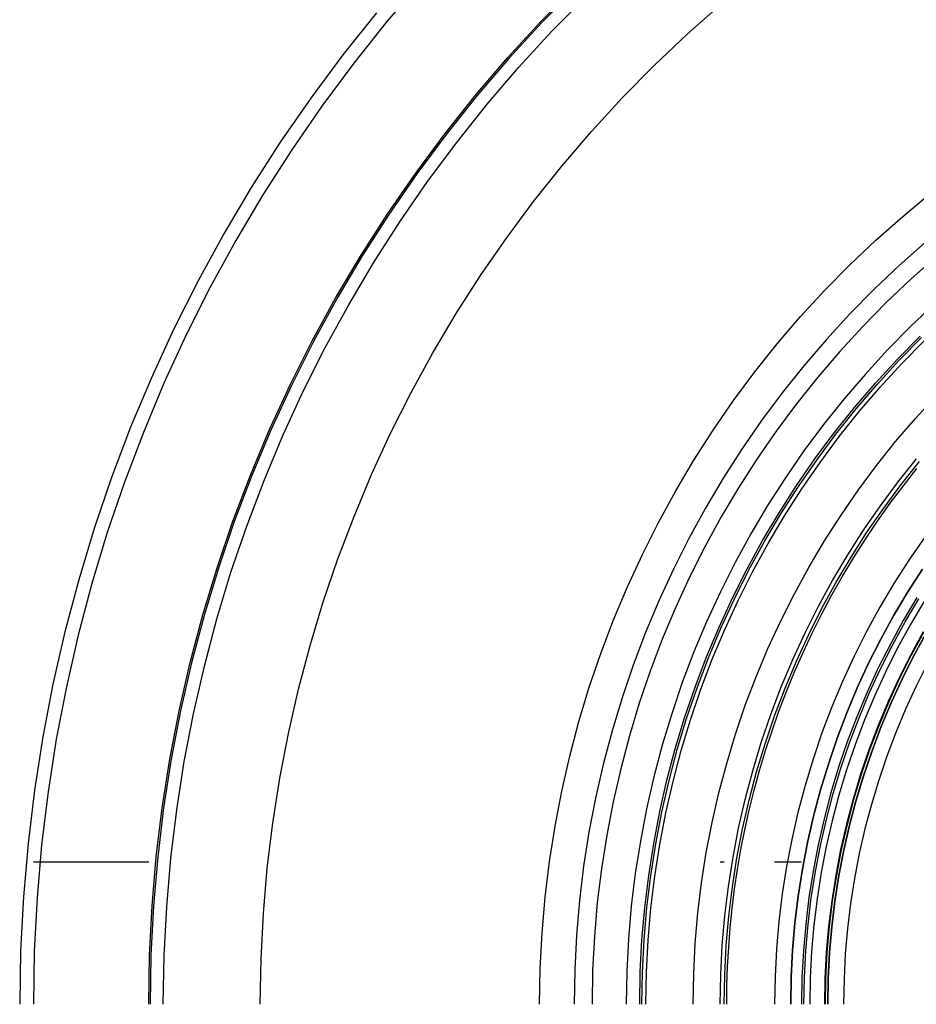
# Model space of a CAD drawing. Header units: millimetres. Extents: x -40 to 40, y -41.9 to 38.1.
# Tile 3 of 9: x -21 to -8.9, y -1.9 to 11.4. Entities that reach past the tile are written whole.
import ezdxf

# ---------------------------------------------------------------- set-up
doc = ezdxf.new("R2010")
doc.units = ezdxf.units.MM
doc.header["$MEASUREMENT"] = 0
doc.layers.add('Predefinito', color=5, linetype='Continuous')

msp = doc.modelspace()

# ---------------------------------------------------------------- linework, layer by layer
at = {"layer": 'Predefinito'}
for points in [[(-15.60483974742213, 11.90628275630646), (-16.07271608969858, 11.35942637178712), (-16.52143827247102, 10.79674655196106), (-16.95047154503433, 10.21891385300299), (-17.35930462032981, 9.626616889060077), (-17.74745028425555, 9.020561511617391), (-18.11444597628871, 8.401469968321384), (-18.45985434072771, 7.770080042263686), (-18.78326374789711, 7.127144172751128), (-19.08428878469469, 6.473428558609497), (-19.36257071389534, 5.80971224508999), (-19.61777790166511, 5.136786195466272), (-19.84960621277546, 4.455452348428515), (-20.05777937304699, 3.766522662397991), (-20.24204929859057, 3.070818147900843), (-20.40219639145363, 2.36916788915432), (-20.53802980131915, 1.662408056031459), (-20.64938765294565, 0.9513809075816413), (-20.73613723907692, 0.2369337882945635), (-20.79817517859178, -0.480081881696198), (-20.83542753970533, -1.198811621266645), (-20.84784992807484, -1.918398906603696)], [(-19.29090785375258, -1.918398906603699), (-19.27941318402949, -1.252551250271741), (-19.24494287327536, -0.5874970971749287), (-19.18753800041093, 0.0759709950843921), (-19.10726697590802, 0.7370623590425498), (-19.00422546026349, 1.394989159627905), (-18.87853624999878, 2.04896733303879), (-18.73034913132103, 2.698217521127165), (-18.55984070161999, 3.341966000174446), (-18.36721415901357, 3.979445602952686), (-18.15269906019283, 4.609896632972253), (-17.91655104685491, 5.232567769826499), (-17.65905154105, 5.846716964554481), (-17.38050740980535, 6.451612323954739), (-17.08125059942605, 7.046532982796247), (-16.76163773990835, 7.630769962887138), (-16.42204971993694, 8.203627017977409), (-16.0628912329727, 8.764421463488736), (-15.68459029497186, 9.312484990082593), (-15.28759773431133, 9.847164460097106), (-14.87238665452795, 10.36782268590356), (-14.43945187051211, 10.87383918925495), (-13.98930931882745, 11.36461094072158), (-13.52249544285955, 11.83955307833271)], [(-13.50964609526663, 11.82647999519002), (-13.9760163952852, 11.35198915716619), (-14.4257312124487, 10.86168374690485), (-14.8582546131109, 10.35614807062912), (-15.27307115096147, 9.835984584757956), (-15.66968648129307, 9.301813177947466), (-16.0476279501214, 8.754270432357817), (-16.40644515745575, 8.194008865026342), (-16.74571049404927, 7.621696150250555), (-17.06501965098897, 7.038014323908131), (-17.36399210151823, 6.443658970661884), (-17.64227155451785, 5.839338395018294), (-17.89952637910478, 5.225772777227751), (-18.13544999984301, 4.603693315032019), (-18.34976126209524, 3.973841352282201), (-18.54220476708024, 3.336967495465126), (-18.71255117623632, 2.693830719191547), (-18.86059748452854, 2.045197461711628), (-18.98616726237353, 1.391840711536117), (-19.08911086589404, 0.7345390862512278), (-19.16930561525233, 0.0740759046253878), (-19.22665594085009, -0.588761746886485), (-19.2610934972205, -1.253183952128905), (-19.27257724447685, -1.918398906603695)], [(-19.09341087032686, -1.918398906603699), (-19.08203388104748, -1.259368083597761), (-19.04791647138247, -0.6011226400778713), (-18.99109929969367, 0.0555529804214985), (-18.91165007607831, 0.7098762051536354), (-18.80966348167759, 1.361067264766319), (-18.68526105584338, 2.008350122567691), (-18.53859105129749, 2.65095339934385), (-18.3698282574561, 3.288111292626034), (-18.17917379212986, 3.919064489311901), (-17.96685486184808, 4.543061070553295), (-17.73312449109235, 5.159357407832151), (-17.47826122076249, 5.767219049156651), (-17.20256877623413, 6.365921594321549), (-16.90637570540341, 6.954751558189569), (-16.59003498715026, 7.533007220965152), (-16.25392361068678, 8.099999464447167), (-15.89844212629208, 8.655052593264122), (-15.52401416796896, 9.197505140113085), (-15.13108594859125, 9.72671065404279), (-14.72012572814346, 10.24203847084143), (-14.29162325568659, 10.74287446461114), (-13.84608918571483, 11.22862177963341), (-13.38405446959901, 11.69870154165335)], [(-17.78428101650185, -1.918398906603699), (-17.77368408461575, -1.304554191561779), (-17.74190591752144, -0.6914410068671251), (-17.68898438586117, -0.0797900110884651), (-17.61498255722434, 0.5296698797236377), (-17.51998862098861, 1.136212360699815), (-17.40411578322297, 1.739114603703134), (-17.26750213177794, 2.337658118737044), (-17.11031047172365, 2.931129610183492), (-16.93272813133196, 3.518821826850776), (-16.73496673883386, 4.100034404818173), (-16.51726197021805, 4.674074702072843), (-16.27987326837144, 5.240258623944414), (-16.02308353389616, 5.797911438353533), (-15.74719878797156, 6.346368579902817), (-15.45254780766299, 6.884976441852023), (-15.13948173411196, 7.413093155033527), (-14.80837365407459, 7.930089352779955), (-14.4596181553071, 8.435348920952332), (-14.09363085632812, 8.928269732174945), (-13.71084791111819, 9.408264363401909), (-13.31172548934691, 9.87476079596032), (-12.89673923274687, 10.32720309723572), (-12.46638368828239, 10.76505208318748), (-12.02117171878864, 11.18778596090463), (-11.56163389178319, 11.59490095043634)], [(-16.21513220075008, 11.47707769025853), (-16.66783039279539, 10.90941211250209), (-17.10066521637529, 10.32645938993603), (-17.51312085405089, 9.728914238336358), (-17.90470577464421, 9.117488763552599), (-18.27495331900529, 8.492911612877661), (-18.62342225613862, 7.855927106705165), (-18.94969730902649, 7.207294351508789), (-19.2533896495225, 6.547786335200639), (-19.53413736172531, 5.878189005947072), (-19.79160587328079, 5.19930033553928), (-20.0254883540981, 4.511929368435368), (-20.23550608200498, 3.816895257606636), (-20.42140877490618, 3.115026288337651), (-20.58297488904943, 2.407158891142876), (-20.72001188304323, 1.694136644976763), (-20.83235644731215, 0.9768092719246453), (-20.91987469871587, 0.2560316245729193), (-20.98246234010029, -0.4673373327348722), (-21.02004478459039, -1.192435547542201), (-21.03257724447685, -1.918398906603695)], [(-14.01112689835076, -1.918398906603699), (-14.00277823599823, -1.434788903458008), (-13.97774219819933, -0.9517552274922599), (-13.93604862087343, -0.4698735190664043), (-13.87774719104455, 0.010281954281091), (-13.8029073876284, 0.4881389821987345), (-13.71161839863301, 0.9631280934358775), (-13.60398901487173, 1.434683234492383), (-13.48014750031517, 1.90224244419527), (-13.34024143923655, 2.365248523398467), (-13.18443756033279, 2.823149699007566), (-13.01292153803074, 3.275400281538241), (-12.82589777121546, 3.721461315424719), (-12.62358913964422, 4.160801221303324), (-12.40623673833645, 4.592896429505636), (-12.17409959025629, 5.017232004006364), (-11.92745433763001, 5.433302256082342), (-11.66659491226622, 5.840611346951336), (-11.39183218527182, 6.238673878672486), (-11.10349359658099, 6.627015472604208), (-10.80192276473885, 7.005173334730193), (-10.48747907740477, 7.372696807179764), (-10.16053726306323, 7.729147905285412), (-9.821486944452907, 8.074101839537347), (-9.470732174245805, 8.407147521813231), (-9.108690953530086, 8.727888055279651), (-8.73579473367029, 9.035941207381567)], [(-8.806444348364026, 8.374620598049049), (-9.156472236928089, 8.064522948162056), (-9.495588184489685, 7.742528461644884), (-9.823388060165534, 7.409020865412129), (-10.13948121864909, 7.064397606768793), (-10.44349096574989, 6.709069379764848), (-10.73505500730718, 6.343459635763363), (-11.01382588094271, 5.968004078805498), (-11.27947137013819, 5.583150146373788), (-11.53167490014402, 5.189356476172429), (-11.77013591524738, 4.787092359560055), (-11.99457023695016, 4.376837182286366), (-12.20471040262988, 3.959079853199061), (-12.40030598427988, 3.534318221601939), (-12.58112388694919, 3.103058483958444), (-12.7469486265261, 2.665814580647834), (-12.89758258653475, 2.223107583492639), (-13.03284625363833, 1.77546507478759), (-13.15257843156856, 1.323420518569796), (-13.25663643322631, 0.867512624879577), (-13.34489625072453, 0.4082847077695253), (-13.4172527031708, -0.0537159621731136), (-13.47361956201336, -0.5179388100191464), (-13.51392965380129, -0.9838306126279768), (-13.53813494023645, -1.450836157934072), (-13.54620657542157, -1.918398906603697)], [(-8.648647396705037, 8.190186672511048), (-8.99240336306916, 7.885645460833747), (-9.325442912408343, 7.56942058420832), (-9.647369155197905, 7.241888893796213), (-9.957798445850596, 6.903440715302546), (-10.2563608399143, 6.554479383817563), (-10.5427005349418, 6.19542076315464), (-10.81647629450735, 5.826692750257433), (-11.07736185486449, 5.448734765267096), (-11.32504631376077, 5.061997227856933), (-11.5592345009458, 4.666941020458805), (-11.77964732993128, 4.264036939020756), (-11.98602213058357, 3.85376513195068), (-12.17811296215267, 3.436614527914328), (-12.35569090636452, 3.013082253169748), (-12.51854434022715, 2.583673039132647), (-12.66647918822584, 2.14889862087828), (-12.79931915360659, 1.709277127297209), (-12.91690592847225, 1.265332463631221), (-13.01909938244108, 0.8175936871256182), (-13.10577772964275, 0.366594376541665), (-13.17683767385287, -0.087128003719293), (-13.23219453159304, -0.5430327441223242), (-13.27178233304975, -1.000576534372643), (-13.2955539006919, -1.459214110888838), (-13.3034809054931, -1.918398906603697)], [(-8.68060791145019, 7.545707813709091), (-9.002099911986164, 7.240447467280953), (-9.31286393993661, 6.924272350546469), (-9.612529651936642, 6.597559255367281), (-9.900739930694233, 6.260697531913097), (-10.17715131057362, 5.914088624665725), (-10.44143438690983, 5.558145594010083), (-10.69327420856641, 5.193292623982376), (-10.93237065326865, 4.819964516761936), (-11.15843878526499, 4.438606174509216), (-11.37120919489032, 4.04967206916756), (-11.57042831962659, 3.653625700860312), (-11.75585874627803, 3.250939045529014), (-11.92727949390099, 2.842091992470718), (-12.084486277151, 2.427571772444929), (-12.22729174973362, 2.007872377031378), (-12.35552572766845, 1.583493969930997), (-12.46903539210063, 1.15494229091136), (-12.56768547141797, 0.7227280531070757), (-12.65135840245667, 0.2873663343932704), (-12.71995447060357, -0.1506240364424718), (-12.77339192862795, -0.5907210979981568), (-12.81160709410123, -1.032400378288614), (-12.83455442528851, -1.475135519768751), (-12.84220657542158, -1.918398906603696)], [(-12.65931550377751, -1.918398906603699), (-12.6517723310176, -1.481448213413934), (-12.62915180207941, -1.045018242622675), (-12.59148087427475, -0.6096290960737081), (-12.53880444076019, -0.175799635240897), (-12.47118527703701, 0.2559531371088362), (-12.38870396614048, 0.6851146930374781), (-12.29145880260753, 1.111173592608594), (-12.17956567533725, 1.533622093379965), (-12.05315792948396, 1.951956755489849), (-11.91238620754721, 2.365679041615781), (-11.75741826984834, 2.774295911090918), (-11.58843879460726, 3.177320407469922), (-11.40564915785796, 3.57427223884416), (-11.20926719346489, 3.964678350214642), (-10.99952693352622, 4.348073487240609), (-10.77667832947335, 4.724000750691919), (-10.54098695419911, 5.092012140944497), (-10.29273368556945, 5.451669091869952), (-10.03221437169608, 5.80254299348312), (-9.759739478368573, 6.144215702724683), (-9.47563371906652, 6.476280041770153), (-9.180235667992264, 6.798340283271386), (-8.87389735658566, 7.110012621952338)], [(-12.63102930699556, -1.918398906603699), (-12.62350298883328, -1.482424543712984), (-12.60093300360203, -1.046969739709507), (-12.56334624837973, -0.6125534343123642), (-12.51078751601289, -0.1796933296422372), (-12.44331944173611, 0.2510947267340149), (-12.36102242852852, 0.6792973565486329), (-12.263994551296, 1.104404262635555), (-12.15235143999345, 1.525908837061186), (-12.02622614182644, 1.943308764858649), (-11.88576896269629, 2.356106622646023), (-11.7311472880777, 2.763810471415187), (-11.56254538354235, 3.16593444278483), (-11.38016417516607, 3.561999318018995), (-11.18422101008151, 3.951533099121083), (-10.9749493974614, 4.334071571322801), (-10.75259873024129, 4.709158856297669), (-10.51743398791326, 5.076347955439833), (-10.26973542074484, 5.435201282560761), (-10.00979821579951, 5.78529118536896), (-9.737932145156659, 6.126200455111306), (-9.454461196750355, 6.457522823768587), (-9.159723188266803, 6.778863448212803), (-8.854069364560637, 7.089839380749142)], [(-12.57569943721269, -1.918398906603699), (-12.56820608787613, -1.484334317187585), (-12.54573496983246, -1.05078701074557), (-12.50831286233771, -0.6182736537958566), (-12.45598436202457, -0.1873096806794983), (-12.38881182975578, 0.2415913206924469), (-12.30687531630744, 0.6679182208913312), (-12.21027246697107, 1.091162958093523), (-12.0991184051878, 1.51082114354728), (-11.97354559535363, 1.926392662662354), (-11.8337036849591, 2.337382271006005), (-11.67975932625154, 2.743300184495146), (-11.51189597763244, 3.14366266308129), (-11.33031368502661, 3.537992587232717), (-11.13522884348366, 3.925820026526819), (-10.92687393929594, 4.306682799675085), (-10.70549727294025, 4.680127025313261), (-10.47136266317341, 5.045707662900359), (-10.22474913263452, 5.402989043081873), (-9.965950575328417, 5.751545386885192), (-9.69527540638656, 6.090961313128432), (-9.413046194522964, 6.420832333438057), (-9.119599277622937, 6.740765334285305), (-8.815284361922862, 7.050379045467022)], [(-11.93794889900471, -1.918398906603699), (-11.9308355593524, -1.506347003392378), (-11.90950401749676, -1.094786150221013), (-11.87397969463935, -0.6842068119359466), (-11.82430492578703, -0.2750982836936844), (-11.7605389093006, 0.1320518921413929), (-11.68275763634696, 0.5367585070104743), (-11.59105380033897, 0.9385392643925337), (-11.48553668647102, 1.336915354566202), (-11.36633204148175, 1.731412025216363), (-11.2335819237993, 2.121559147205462), (-11.08744453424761, 2.506891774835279), (-10.92809402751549, 2.886950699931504), (-10.75572030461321, 3.261282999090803), (-10.57052878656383, 3.629442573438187), (-10.37274016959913, 3.990990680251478), (-10.16259016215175, 4.345496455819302), (-9.940329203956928, 4.692537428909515), (-9.706222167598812, 5.031700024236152), (-9.460548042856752, 5.362580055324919), (-9.203599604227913, 5.684783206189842), (-8.935683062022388, 5.997925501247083), (-8.657117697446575, 6.301633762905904)], [(-11.57194421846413, -1.918398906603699), (-11.56504896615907, -1.51898007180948), (-11.54437142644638, -1.120037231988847), (-11.50993624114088, -0.7220458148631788), (-11.46178444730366, -0.3254801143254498), (-11.39997342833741, 0.0691872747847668), (-11.32457684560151, 0.4614860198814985), (-11.23568455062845, 0.8509486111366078), (-11.13340247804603, 1.237110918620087), (-11.01785251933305, 1.619512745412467), (-10.88917237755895, 1.997698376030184), (-10.74751540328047, 2.371217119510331), (-10.59305041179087, 2.739623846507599), (-10.42596148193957, 3.102479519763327), (-10.24644773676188, 3.4593517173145), (-10.05472310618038, 3.809815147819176), (-9.851016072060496, 4.153452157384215), (-9.635569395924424, 4.489853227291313), (-9.408639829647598, 4.818617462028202), (-9.17049780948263, 5.139353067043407), (-8.921427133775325, 5.451677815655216)], [(-11.51808412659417, -1.918398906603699), (-11.51122096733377, -1.520839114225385), (-11.49063966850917, -1.123753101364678), (-11.45636475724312, -0.727614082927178), (-11.4084370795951, -0.3328941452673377), (-11.34691375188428, 0.0599363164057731), (-11.27186809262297, 0.4504091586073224), (-11.1833895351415, 0.8380590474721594), (-11.08158352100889, 1.22242401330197), (-10.96657137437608, 1.6030460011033), (-10.83849015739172, 1.979471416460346), (-10.69749250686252, 2.351251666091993), (-10.5437464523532, 2.717943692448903), (-10.37743521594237, 3.079110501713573), (-10.1987569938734, 3.434321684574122), (-10.00792472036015, 3.783153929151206), (-9.805165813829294, 4.125191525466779), (-9.59072190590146, 4.460026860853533), (-9.364848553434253, 4.787260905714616), (-9.127814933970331, 5.106503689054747), (-8.87990352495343, 5.417374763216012)], [(-11.48394421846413, -1.918398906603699), (-11.48111503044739, -1.663501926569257), (-11.47252695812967, -1.406441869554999), (-11.45803279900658, -1.147387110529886), (-11.43749061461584, -0.8865155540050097), (-11.4107643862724, -0.6240145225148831), (-11.37772467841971, -0.3600805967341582), (-11.33824930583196, -0.094919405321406), (-11.29222400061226, 0.1712546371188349), (-11.23954307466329, 0.4382186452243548), (-11.18011007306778, 0.7057416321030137), (-11.11383841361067, 0.9735849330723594), (-11.0406520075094, 1.24150268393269), (-10.9604858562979, 1.509242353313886), (-10.87328661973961, 1.776545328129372), (-10.77901314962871, 2.043147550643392), (-10.67763698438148, 2.308780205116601), (-10.56914279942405, 2.573170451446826), (-10.45352880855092, 2.836042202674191), (-10.33080711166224, 3.097116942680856), (-10.20100398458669, 3.356114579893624), (-10.06416010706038, 3.612754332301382), (-9.920330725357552, 3.866755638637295), (-9.7695857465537, 4.117839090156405), (-9.612009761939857, 4.365727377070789), (-9.447701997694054, 4.610146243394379), (-9.276776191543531, 4.850825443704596), (-9.099360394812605, 5.08749969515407), (-8.915596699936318, 5.319909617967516)], [(-8.811709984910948, 4.391188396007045), (-9.02424203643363, 4.083282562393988), (-9.22601972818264, 3.768224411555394), (-9.416802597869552, 3.44638940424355), (-9.596363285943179, 3.118161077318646), (-9.764487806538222, 2.78393058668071), (-9.920975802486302, 2.444096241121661), (-10.06564078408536, 2.099063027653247), (-10.19831035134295, 1.749242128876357), (-10.31882639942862, 1.395050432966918), (-10.42704530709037, 1.036910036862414), (-10.52283810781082, 0.6752477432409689), (-10.60609064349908, 0.3104945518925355), (-10.67670370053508, -0.0569148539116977), (-10.7345931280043, -0.4265426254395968), (-10.77968993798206, -0.7979482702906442), (-10.81194038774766, -1.170689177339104), (-10.83130604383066, -1.544321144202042), (-10.83776382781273, -1.918398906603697)], [(-8.842917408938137, 3.962690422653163), (-9.040640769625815, 3.653962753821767), (-9.227590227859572, 3.33859439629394), (-9.403542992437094, 3.016961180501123), (-9.568289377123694, 2.689446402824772), (-9.721633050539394, 2.356440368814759), (-9.863391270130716, 2.018339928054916), (-9.993395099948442, 1.675548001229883), (-10.11148961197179, 1.328473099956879), (-10.21753407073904, 0.9775288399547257), (-10.31140210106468, 0.6231334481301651), (-10.39298183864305, 0.2657092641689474), (-10.4621760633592, -0.0943177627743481), (-10.51890231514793, -0.4565185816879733), (-10.56309299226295, -0.8204615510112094), (-10.59469543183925, -1.18571295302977), (-10.61367197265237, -1.551837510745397), (-10.62, -1.918398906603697)], [(-10.62, -1.918398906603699), (-10.61367197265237, -1.551837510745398), (-10.59469543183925, -1.185712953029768), (-10.56309299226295, -0.820461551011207), (-10.51890231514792, -0.4565185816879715), (-10.4621760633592, -0.0943177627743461), (-10.39298183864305, 0.2657092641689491), (-10.31140210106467, 0.623133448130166), (-10.21753407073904, 0.9775288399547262), (-10.11148961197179, 1.328473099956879), (-9.99339509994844, 1.675548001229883), (-9.863391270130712, 2.018339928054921), (-9.721633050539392, 2.356440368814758), (-9.568289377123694, 2.689446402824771), (-9.403542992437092, 3.016961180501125), (-9.22759022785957, 3.338594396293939), (-9.040640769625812, 3.653962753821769), (-8.842917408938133, 3.962690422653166)], [(-8.842917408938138, 3.96269042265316), (-9.040640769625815, 3.653962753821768), (-9.227590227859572, 3.33859439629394), (-9.403542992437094, 3.016961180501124), (-9.568289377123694, 2.689446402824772), (-9.721633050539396, 2.356440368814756), (-9.863391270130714, 2.018339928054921), (-9.993395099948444, 1.675548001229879), (-10.11148961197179, 1.328473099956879), (-10.21753407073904, 0.9775288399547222), (-10.31140210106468, 0.6231334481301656), (-10.39298183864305, 0.2657092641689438), (-10.4621760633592, -0.0943177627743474), (-10.51890231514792, -0.456518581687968), (-10.56309299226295, -0.8204615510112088), (-10.59469543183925, -1.185712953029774), (-10.61367197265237, -1.551837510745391), (-10.62, -1.918398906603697)], [(-8.917043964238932, 3.577781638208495), (-9.10143759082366, 3.266724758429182), (-9.274984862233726, 2.949488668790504), (-9.437478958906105, 2.626451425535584), (-9.588726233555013, 2.297997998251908), (-9.728546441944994, 1.964519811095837), (-9.856772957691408, 1.626414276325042), (-9.973252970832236, 1.284084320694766), (-10.0778476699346, 0.9379379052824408), (-10.17043240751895, 0.5883875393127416), (-10.25089684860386, 0.2358497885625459), (-10.31914510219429, -0.1192552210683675), (-10.37509583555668, -0.4765043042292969), (-10.41868237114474, -0.8354717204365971), (-10.44985276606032, -1.195729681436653), (-10.46856987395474, -1.556848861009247), (-10.4748113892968, -1.918398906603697)], [(-10.44239029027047, -1.918398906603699), (-10.4361680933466, -1.557967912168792), (-10.41750891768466, -1.197966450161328), (-10.3864349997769, -0.8388235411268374), (-10.34298337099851, -0.4809671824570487), (-10.28720581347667, -0.1248238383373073), (-10.21916879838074, 0.2291820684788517), (-10.13895340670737, 0.5806286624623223), (-10.04665523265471, 0.9290971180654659), (-9.942384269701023, 1.274172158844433), (-9.826264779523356, 1.615442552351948), (-9.698435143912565, 1.952501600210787), (-9.559047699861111, 2.284947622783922), (-9.4082685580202, 2.612384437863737), (-9.24627740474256, 2.934421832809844), (-9.073267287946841, 3.250676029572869), (-8.889444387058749, 3.560770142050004)], [(-8.82233965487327, 3.519408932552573), (-9.004774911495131, 3.21165566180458), (-9.176479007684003, 2.897788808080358), (-9.337247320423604, 2.57818241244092), (-9.486888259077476, 2.25321735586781), (-9.625223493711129, 1.923280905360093), (-9.752088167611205, 1.588766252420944), (-9.867331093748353, 1.250072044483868), (-9.970814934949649, 0.9076019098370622), (-10.06241636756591, 0.5617639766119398), (-10.14202622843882, 0.2129703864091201), (-10.20954964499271, -0.1383631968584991), (-10.26490614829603, -0.4918180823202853), (-10.30802976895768, -0.846973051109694), (-10.33886911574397, -1.20340485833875), (-10.35738743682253, -1.560688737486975), (-10.36356266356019, -1.918398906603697)], [(-8.831368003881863, 3.112865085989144), (-8.999765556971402, 2.805042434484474), (-9.157437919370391, 2.491590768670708), (-9.3041971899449, 2.172883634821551), (-9.439868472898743, 1.849300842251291), (-9.564290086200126, 1.521228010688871), (-9.67731375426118, 1.189056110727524), (-9.77880478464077, 0.8531809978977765), (-9.868642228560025, 0.5140029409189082), (-9.946719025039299, 0.17192614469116), (-10.01294212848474, -0.1726417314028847), (-10.06723261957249, -0.5192900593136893), (-10.10952579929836, -0.8676057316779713), (-10.13977126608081, -1.217173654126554), (-10.1579329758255, -1.567577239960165), (-10.16398928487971, -1.918398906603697)], [(-8.823948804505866, 3.108638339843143), (-8.992204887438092, 2.801074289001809), (-9.149744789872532, 2.48788595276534), (-9.296380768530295, 2.169446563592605), (-9.431938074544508, 1.846135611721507), (-9.556255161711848, 1.518338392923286), (-9.669183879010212, 1.186445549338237), (-9.770589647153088, 0.8508526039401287), (-9.860351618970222, 0.5119594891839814), (-9.938362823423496, 0.1701700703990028), (-10.00453029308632, -0.1741083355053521), (-10.05877517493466, -0.520465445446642), (-10.10103282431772, -0.8684884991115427), (-10.13125288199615, -1.217762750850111), (-10.14939933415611, -1.567871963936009), (-10.15545055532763, -1.918398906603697)], [(-10.12, -1.918398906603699), (-10.11396990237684, -1.569095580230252), (-10.09588679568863, -1.22020852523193), (-10.06577222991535, -0.8721535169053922), (-10.02366209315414, -0.5253453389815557), (-9.969606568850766, -0.1801972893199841), (-9.90367007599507, 0.1628793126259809), (-9.825931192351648, 0.5034756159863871), (-9.73648256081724, 0.8411857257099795), (-9.63543077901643, 1.175607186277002), (-9.522896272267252, 1.506341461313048), (-9.399013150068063, 1.832994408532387), (-9.26392904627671, 2.155176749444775), (-9.117804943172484, 2.472504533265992), (-8.960814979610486, 2.784599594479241), (-8.793146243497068, 3.091090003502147)], [(-8.793146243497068, 3.091090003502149), (-8.96081497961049, 2.784599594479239), (-9.117804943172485, 2.472504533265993), (-9.263929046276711, 2.155176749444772), (-9.399013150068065, 1.832994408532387), (-9.522896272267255, 1.506341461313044), (-9.635430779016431, 1.175607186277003), (-9.736482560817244, 0.8411857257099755), (-9.82593119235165, 0.5034756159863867), (-9.903670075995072, 0.1628793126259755), (-9.969606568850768, -0.1801972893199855), (-10.02366209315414, -0.5253453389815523), (-10.06577222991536, -0.8721535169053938), (-10.09588679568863, -1.220208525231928), (-10.11396990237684, -1.569095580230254), (-10.12, -1.918398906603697)], [(-10.12, -1.918398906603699), (-10.11410026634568, -1.572890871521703), (-10.09640794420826, -1.227785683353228), (-10.06694366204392, -0.8834857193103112), (-10.02574177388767, -0.5403924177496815), (-9.972850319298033, -0.1989058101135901), (-9.908330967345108, 0.1405759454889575), (-9.832258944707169, 0.4776570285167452), (-9.74472294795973, 0.8119444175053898), (-9.645825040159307, 1.143048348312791), (-9.535680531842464, 1.470582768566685), (-9.414417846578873, 1.794165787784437), (-9.282178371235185, 2.113420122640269), (-9.139116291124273, 2.427973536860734), (-8.985398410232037, 2.737459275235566), (-8.821203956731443, 3.041516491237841)], [(-8.772113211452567, 2.68556126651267), (-8.925797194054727, 2.380038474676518), (-9.068844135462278, 2.069393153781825), (-9.20108356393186, 1.753995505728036), (-9.32235788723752, 1.434221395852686), (-9.432522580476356, 1.110451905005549), (-9.531446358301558, 0.7830728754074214), (-9.619011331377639, 0.4524744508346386), (-9.695113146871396, 0.1190506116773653), (-9.759661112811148, -0.2168012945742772), (-9.81257830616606, -0.554681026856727), (-9.85380166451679, -0.8941859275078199), (-9.883282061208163, -1.234911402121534), (-9.90098436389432, -1.576451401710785), (-9.90688747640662, -1.918398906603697)]]:
    msp.add_lwpolyline(points, dxfattribs=at)
at = {"layer": 'Predefinito', "extrusion": (0, 1, 0)}
for points in [[(19.29090785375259, 295.5138601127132), (19.47500835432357, 295.197245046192), (19.648522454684, 294.8747067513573), (19.81125980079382, 294.5465990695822), (19.96304186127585, 294.2132819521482), (20.10370212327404, 293.87512106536), (20.23308627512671, 293.5324873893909), (20.35105237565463, 293.1857568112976), (20.45747100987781, 292.8353097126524), (20.55222543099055, 292.4815305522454), (20.63521168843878, 292.1248074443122), (20.70633874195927, 291.7655317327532), (20.7655285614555, 291.4040975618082), (20.81271621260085, 291.0409014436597), (20.84784992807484, 290.6763418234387)], [(11.51808412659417, 250.1775646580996), (11.52086003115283, 250.1763394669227), (11.52359204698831, 250.1750193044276), (11.52627692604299, 250.1736057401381), (11.52891147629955, 250.1721004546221), (11.53149256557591, 250.1705052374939), (11.53401712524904, 250.1688219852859), (11.53648215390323, 250.1670526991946), (11.5388847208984, 250.1651994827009), (11.5412219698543, 250.1632645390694), (11.54349112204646, 250.1612501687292), (11.54568947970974, 250.1591587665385), (11.5478144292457, 250.1569928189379), (11.54986344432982, 250.154754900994), (11.55183408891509, 250.1524476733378), (11.55372402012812, 250.150073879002), (11.55553099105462, 250.1476363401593), (11.55725285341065, 250.1451379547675), (11.55888756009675, 250.1425816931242), (11.56043316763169, 250.139970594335), (11.56188783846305, 250.137307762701), (11.56324984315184, 250.1345963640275), (11.56451756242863, 250.1318396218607), (11.5656894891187, 250.1290408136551), (11.56676422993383, 250.1262032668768), (11.56774050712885, 250.1233303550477), (11.56861716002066, 250.120425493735), (11.56939314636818, 250.1174921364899), (11.57006754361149, 250.1145337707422), (11.57063954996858, 250.111553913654), (11.57110848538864, 250.1085561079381), (11.57147379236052, 250.1055439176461), (11.57173503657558, 250.1025209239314), (11.57189190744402, 250.0994907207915), (11.57194421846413, 250.0964569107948)], [(10.47481138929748, 310.62504239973), (10.83776382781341, 311.0796903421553)]]:
    msp.add_lwpolyline(points, dxfattribs=at)

doc.saveas('drawing.dxf')
